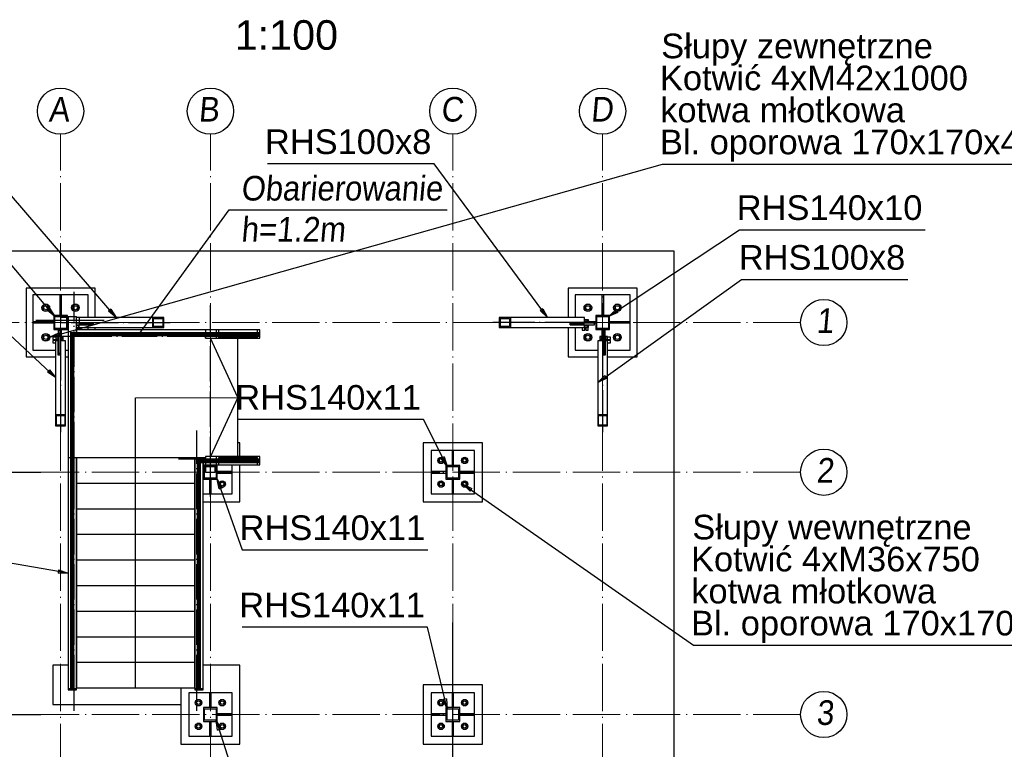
# Paper-space layout 'A0 Advance Steel' of a CAD drawing. Header units: millimetres. Extents: x 228 to 822, y 214 to 634.
# Tile 3 of 76: x 294 to 394, y 284 to 358. Entities that reach past the tile are written whole.
import ezdxf

# ---------------------------------------------------------------- set-up
doc = ezdxf.new("R2010")
doc.units = ezdxf.units.MM
doc.linetypes.add('1 1', pattern=[2, 1, -1])
doc.linetypes.add('ACAD_ISO04W100', pattern=[30, 24, -3, 0, -3])
doc.layers.get('0').update_dxf_attribs({"linetype": 'CONTINUOUS'})
for name, color, linetype in [('AS_Belki', 145, 'CONTINUOUS'), ('AS_Blachy', 30, 'CONTINUOUS'), ('AS_DIM_ON', 7, 'CONTINUOUS'), ('AS_Kotwy', 9, 'CONTINUOUS'), ('AS_Kraty', 9, 'CONTINUOUS'), ('AS_Schody', 253, 'CONTINUOUS'), ('AS_Sruby', 9, 'CONTINUOUS'), ('AS_Stopy fundamentowe', 252, 'CONTINUOUS')]:
    doc.layers.add(name, color=color, linetype=linetype)
doc.styles.add('Arial', font='arial.ttf')
doc.styles.add('ARIAL_1', font='arial.ttf', dxfattribs={"width": 0.9, "oblique": 5})

# ---------------------------------------------------------------- blocks, each defined once
blk = doc.blocks.new('324ewdsczxzxcz')
at = {"linetype": 'ACAD_ISO04W100', "lineweight": 5, "ltscale": 0.2}
for p, q in [((303.229, 244.968, -5394.472), (303.229, 340.131, -5394.472)), ((318.429, 244.968), (318.429, 340.131)), ((343.029, 244.968), (343.029, 340.131)), ((358.229, 244.968, 54.54), (358.229, 340.131, 54.54)), ((378.311, 321.018, -2695.986), (283.147, 321.018, -2695.986)), ((378.311, 305.818, -2695.986), (283.147, 305.818, -2695.986)), ((378.311, 281.218, -8093.957), (283.147, 281.218, -8093.957))]:
    blk.add_line(p, q, dxfattribs=at)
for centre in [(303.229, 342.478, -5394.472), (318.429, 342.478), (343.029, 342.478), (358.229, 342.478, 54.54), (380.658, 321.018, -2695.986), (380.658, 305.818, -2695.986), (380.658, 281.218, -8093.957)]:
    blk.add_circle(centre, 2.347)
at = {"char_height": 2.5, "attachment_point": 1, "style": 'ARIAL_1'}
for s, insert in [('A', (302.007, 343.922, -5394.472)), ('B', (317.207, 343.922)), ('C', (341.807, 343.922)), ('D', (357.007, 343.922, 54.54)), ('1', (379.903, 322.461, -2695.986)), ('2', (379.903, 307.261, -2695.986)), ('3', (379.903, 282.661, -8093.957))]:
    blk.add_mtext_dynamic_manual_height_columns(s, width=4.31573, gutter_width=12.5, heights=[0], dxfattribs=dict(at, insert=insert))

psp = doc.layouts.new('A0 Advance Steel')

# ---------------------------------------------------------------- linework, layer by layer
at = {"color": 0, "linetype": 'ByBlock', "lineweight": -2}
for p, q in [((296.819, 328.727), (296.564, 328.512)), ((296.819, 328.727), (297.336, 327.855)), ((297.336, 327.855), (296.564, 328.512)), ((303.037, 328.622), (302.784, 328.405)), ((303.563, 327.755), (302.784, 328.405)), ((303.037, 328.622), (303.563, 327.755)), ((346.881, 328.659), (346.613, 328.461)), ((347.341, 327.755), (346.613, 328.461)), ((346.881, 328.659), (347.341, 327.755)), ((353.536, 327.855), (354.277, 328.547)), ((354.462, 328.269), (353.536, 327.855)), ((354.462, 328.269), (354.277, 328.547)), ((296.826, 325.776), (297.743, 326.209)), ((297.833, 325.888), (296.826, 325.776)), ((297.833, 325.888), (297.743, 326.209)), ((296.818, 322.463), (296.591, 322.22)), ((297.436, 321.66), (296.591, 322.22)), ((296.818, 322.463), (297.436, 321.66)), ((352.436, 321.155), (353.152, 321.873)), ((353.346, 321.602), (353.152, 321.873)), ((353.346, 321.602), (352.436, 321.155)), ((336.848, 313.614), (336.55, 313.465)), ((337.146, 312.645), (336.55, 313.465)), ((336.848, 313.614), (337.146, 312.645)), ((314.012, 310.357), (313.836, 311.355)), ((313.836, 311.355), (314.327, 310.468)), ((339.48, 310.145), (338.756, 310.855)), ((338.756, 310.855), (339.671, 310.419)), ((314.012, 310.357), (314.327, 310.468)), ((339.48, 310.145), (339.671, 310.419)), ((297.737, 302.149), (297.68, 301.82)), ((298.694, 301.814), (297.68, 301.82)), ((297.737, 302.149), (298.694, 301.814)), ((337.076, 289.057), (336.752, 288.979)), ((337.146, 288.045), (336.752, 288.979)), ((337.076, 289.057), (337.146, 288.045)), ((313.871, 285.862), (313.726, 286.865)), ((313.726, 286.865), (314.189, 285.963)), ((313.871, 285.862), (314.189, 285.963))]:
    psp.add_line(p, q, dxfattribs=at)
for p, q in [((315.936, 319.655, -725.395), (313.136, 325.655)), ((305.544, 319.613, -741.185), (315.936, 319.655, -725.395)), ((305.544, 290.155, -741.185), (305.544, 319.613, -741.185)), ((315.936, 319.655, -725.395), (313.136, 313.655))]:
    psp.add_line(p, q)
at = {"color": 7}
for points in [[(303.563, 327.755), (285.006, 349.333), (268.116, 349.333)], [(296.826, 325.776), (359.005, 343.338), (403.269, 343.338)], [(347.341, 327.755), (335.835, 343.363), (318.945, 343.363)], [(297.336, 327.855), (285.432, 341.969), (266.6, 341.969)], [(353.536, 327.855), (366.823, 336.67), (385.655, 336.67)], [(297.436, 321.66), (285.456, 332.827), (268.567, 332.827)], [(352.436, 321.155), (367.027, 331.618), (383.916, 331.618)], [(337.146, 312.645), (334.768, 317.405), (315.936, 317.405)], [(313.836, 311.355), (316.376, 304.174), (335.208, 304.174)], [(338.756, 310.855), (362.16, 294.484), (406.424, 294.484)], [(298.694, 301.814), (282.056, 304.694), (272.736, 304.694)], [(337.146, 288.045), (335.175, 296.314), (316.343, 296.314)], [(313.726, 286.865), (316.477, 278.237), (335.308, 278.237)]]:
    psp.add_lwpolyline(points, dxfattribs=at)
at = {"color": 7, "elevation": 33719.902}
psp.add_lwpolyline([(305.882, 326.055), (315.043, 338.709), (337.156, 338.709)], dxfattribs=at)
at = {"linetype": '1 1', "transparency": 33554559, "const_width": 0.45, "elevation": 11418.069}
for points in [[(299.119, 289.973), (299.119, 326.08), (318.139, 326.08)], [(311.969, 289.973), (311.969, 313.18), (318.139, 313.18)]]:
    psp.add_lwpolyline(points, dxfattribs=at)
at = {"layer": 'AS_Belki', "linetype": 'Continuous', "ltscale": 0.15}
for p, q in [((298.636, 327.955), (297.236, 327.955)), ((297.236, 327.955), (297.236, 326.555)), ((297.336, 327.855), (298.536, 327.855)), ((297.336, 326.655), (297.336, 327.855)), ((298.536, 327.755), (297.936, 327.755)), ((297.936, 327.755), (297.936, 327.255)), ((298.536, 327.855), (298.536, 326.655)), ((298.636, 326.555), (298.636, 327.955)), ((298.694, 327.755), (298.636, 327.755)), ((299.844, 327.755), (299.544, 327.755)), ((299.844, 327.255), (299.844, 327.755)), ((307.282, 327.755), (299.844, 327.755)), ((307.373, 327.755), (307.282, 327.755)), ((307.282, 326.755), (307.282, 327.755)), ((308.426, 327.755), (307.373, 327.755)), ((308.426, 326.755), (308.426, 327.755)), ((343.499, 327.755), (342.447, 327.755)), ((342.447, 327.755), (342.447, 326.755)), ((343.591, 327.755), (343.499, 327.755)), ((351.091, 327.755), (343.591, 327.755)), ((343.591, 327.755), (343.591, 326.755)), ((351.091, 327.185), (351.091, 327.755)), ((353.636, 327.955), (352.236, 327.955)), ((352.236, 327.955), (352.236, 326.555)), ((352.336, 327.855), (353.536, 327.855)), ((352.336, 326.655), (352.336, 327.855)), ((353.536, 327.855), (353.536, 326.655)), ((353.636, 326.555), (353.636, 327.955)), ((297.936, 327.255), (298.536, 327.255)), ((298.636, 327.255), (298.694, 327.255)), ((299.544, 327.255), (299.844, 327.255)), ((299.781, 327.255), (299.781, 327.185)), ((299.781, 327.185), (301.238, 327.185)), ((301.238, 327.005), (299.781, 327.005)), ((299.781, 327.005), (299.781, 326.755)), ((299.781, 326.755), (307.282, 326.755)), ((301.238, 327.185), (301.238, 327.005)), ((307.282, 326.755), (308.426, 326.755)), ((307.373, 327.675), (308.334, 327.675)), ((307.373, 326.835), (307.373, 327.675)), ((308.334, 326.835), (307.373, 326.835)), ((308.334, 326.835), (308.334, 327.675)), ((342.447, 326.755), (343.591, 326.755)), ((342.538, 327.675), (343.499, 327.675)), ((342.538, 327.675), (342.538, 326.835)), ((343.499, 326.835), (342.538, 326.835)), ((343.499, 327.675), (343.499, 326.835)), ((343.591, 326.755), (351.091, 326.755)), ((349.634, 327.185), (351.091, 327.185)), ((349.634, 327.005), (349.634, 327.185)), ((351.091, 327.005), (349.634, 327.005)), ((351.091, 326.755), (351.091, 327.005)), ((297.236, 326.555), (298.636, 326.555)), ((298.536, 326.655), (297.336, 326.655)), ((352.236, 326.555), (353.636, 326.555)), ((353.536, 326.655), (352.336, 326.655)), ((297.686, 325.41), (297.436, 325.41)), ((297.436, 325.41), (297.436, 317.91)), ((297.686, 323.953), (297.686, 325.41)), ((298.436, 325.41), (297.866, 325.41)), ((297.866, 325.41), (297.866, 323.953)), ((298.436, 317.91), (298.436, 325.41)), ((353.006, 325.41), (352.436, 325.41)), ((352.436, 325.41), (352.436, 317.91)), ((353.006, 323.953), (353.006, 325.41)), ((353.436, 325.41), (353.186, 325.41)), ((353.186, 325.41), (353.186, 323.953)), ((353.436, 317.91), (353.436, 325.41)), ((297.866, 323.953), (297.686, 323.953)), ((353.186, 323.953), (353.006, 323.953)), ((297.436, 317.91), (298.436, 317.91)), ((297.436, 317.91), (297.436, 316.766)), ((297.516, 317.818), (298.356, 317.818)), ((297.516, 316.857), (297.516, 317.818)), ((298.356, 317.818), (298.356, 316.857)), ((298.436, 316.766), (298.436, 317.91)), ((352.436, 317.91), (353.436, 317.91)), ((352.436, 317.91), (352.436, 316.766)), ((352.516, 317.818), (353.356, 317.818)), ((352.516, 316.857), (352.516, 317.818)), ((353.356, 317.818), (353.356, 316.857)), ((353.436, 316.766), (353.436, 317.91)), ((297.436, 316.766), (298.436, 316.766)), ((297.516, 316.857), (298.356, 316.857)), ((352.436, 316.766), (353.436, 316.766)), ((352.516, 316.857), (353.356, 316.857)), ((313.836, 312.755), (312.436, 312.755)), ((312.436, 312.755), (312.436, 311.355)), ((312.636, 312.805), (312.636, 312.755)), ((313.636, 312.755), (313.636, 312.805)), ((313.836, 311.355), (313.836, 312.755)), ((338.436, 312.755), (337.036, 312.755)), ((337.036, 312.755), (337.036, 311.355)), ((338.436, 311.355), (338.436, 312.755)), ((312.546, 312.645), (313.726, 312.645)), ((312.546, 311.465), (312.546, 312.645)), ((312.636, 312.645), (312.636, 312.055)), ((312.636, 312.055), (313.636, 312.055)), ((313.636, 312.055), (313.636, 312.645)), ((313.726, 312.645), (313.726, 311.465)), ((337.146, 312.645), (338.326, 312.645)), ((337.146, 311.465), (337.146, 312.645)), ((338.326, 312.645), (338.326, 311.465)), ((312.436, 311.355), (313.836, 311.355)), ((313.726, 311.465), (312.546, 311.465)), ((337.036, 311.355), (338.436, 311.355)), ((338.326, 311.465), (337.146, 311.465)), ((313.836, 288.155), (312.436, 288.155)), ((312.436, 288.155), (312.436, 286.755)), ((312.546, 288.045), (313.726, 288.045)), ((312.546, 286.865), (312.546, 288.045)), ((313.726, 288.045), (313.726, 286.865)), ((313.836, 286.755), (313.836, 288.155)), ((338.436, 288.155), (337.036, 288.155)), ((337.036, 288.155), (337.036, 286.755)), ((337.146, 288.045), (338.326, 288.045)), ((337.146, 286.865), (337.146, 288.045)), ((338.326, 288.045), (338.326, 286.865)), ((338.436, 286.755), (338.436, 288.155)), ((312.436, 286.755), (313.836, 286.755)), ((313.726, 286.865), (312.546, 286.865)), ((337.036, 286.755), (338.436, 286.755)), ((338.326, 286.865), (337.146, 286.865))]:
    psp.add_line(p, q, dxfattribs=at)
at = {"layer": 'AS_Belki', "color": 10, "linetype": 'ACAD_ISO04W100', "ltscale": 0.15}
for points in [[(313.136, 309.555), (313.136, 312.055), (313.136, 326.505), (313.136, 329.005)], [(295.436, 327.505), (297.936, 327.505), (299.844, 327.505), (302.344, 327.505)], [(297.936, 327.255), (297.936, 327.255), (297.936, 327.255), (297.936, 327.255)], [(299.004, 327.255), (300.219, 327.255), (307.854, 327.255), (309.068, 327.255)], [(351.868, 327.255), (350.654, 327.255), (343.019, 327.255), (341.805, 327.255)], [(352.936, 327.255), (352.936, 327.255), (352.936, 327.255), (352.936, 327.255)], [(297.936, 326.187), (297.936, 324.973), (297.936, 317.338), (297.936, 316.124)], [(352.936, 326.187), (352.936, 324.973), (352.936, 317.338), (352.936, 316.124)], [(313.136, 312.055), (313.136, 312.055), (313.136, 312.055), (313.136, 312.055)], [(337.736, 312.055), (337.736, 312.055), (337.736, 312.055), (337.736, 312.055)], [(313.136, 287.455), (313.136, 287.455), (313.136, 287.455), (313.136, 287.455)], [(337.736, 287.455), (337.736, 287.455), (337.736, 287.455), (337.736, 287.455)]]:
    psp.add_lwpolyline(points, dxfattribs=at)
at = {"layer": 'AS_Blachy', "linetype": 'Continuous', "ltscale": 0.15}
for p, q in [((297.856, 330.055), (295.136, 330.055)), ((295.136, 330.055), (295.136, 327.335)), ((298.016, 330.055), (297.856, 330.055)), ((297.856, 330.055), (297.856, 328.555)), ((298.016, 328.555), (298.016, 330.055)), ((300.736, 330.055), (298.016, 330.055)), ((300.736, 327.755), (300.736, 330.055)), ((352.856, 330.055), (350.136, 330.055)), ((350.136, 330.055), (350.136, 327.755)), ((353.016, 330.055), (352.856, 330.055)), ((352.856, 330.055), (352.856, 328.555)), ((353.016, 330.055), (353.016, 328.555)), ((355.736, 330.055), (353.016, 330.055)), ((355.736, 327.335), (355.736, 330.055)), ((297.856, 328.555), (298.016, 328.555)), ((297.856, 328.555), (297.856, 327.955)), ((298.016, 327.955), (298.016, 328.555)), ((352.856, 328.555), (353.016, 328.555)), ((352.856, 328.555), (352.856, 327.955)), ((353.016, 328.555), (353.016, 327.955)), ((296.636, 327.335), (295.136, 327.335)), ((295.136, 327.335), (295.136, 327.175)), ((295.136, 327.175), (295.136, 324.455)), ((296.636, 327.175), (295.136, 327.175)), ((297.236, 327.335), (296.636, 327.335)), ((296.636, 327.175), (296.636, 327.335)), ((297.236, 327.175), (296.636, 327.175)), ((298.694, 327.175), (298.636, 327.175)), ((299.558, 327.175), (299.544, 327.175)), ((299.544, 327.015), (301.064, 327.015)), ((301.064, 327.175), (299.558, 327.175)), ((300.736, 327.175), (300.736, 327.185)), ((300.736, 327.005), (300.736, 327.015)), ((300.736, 326.505), (300.736, 326.755)), ((301.238, 327.175), (301.064, 327.175)), ((301.064, 327.015), (301.064, 327.175)), ((301.064, 327.015), (301.238, 327.015)), ((349.809, 327.175), (349.634, 327.175)), ((349.634, 327.015), (349.809, 327.015)), ((351.314, 327.175), (349.809, 327.175)), ((349.809, 327.175), (349.809, 327.015)), ((349.809, 327.015), (352.115, 327.015)), ((350.136, 327.185), (350.136, 327.175)), ((350.136, 327.015), (350.136, 327.005)), ((350.136, 326.755), (350.136, 324.455)), ((352.104, 327.335), (351.091, 327.335)), ((352.104, 327.175), (351.314, 327.175)), ((352.236, 327.335), (352.104, 327.335)), ((352.104, 327.335), (352.104, 327.175)), ((352.236, 327.175), (352.104, 327.175)), ((352.115, 327.015), (352.115, 327.175)), ((354.236, 327.335), (353.636, 327.335)), ((354.236, 327.175), (353.636, 327.175)), ((355.736, 327.335), (354.236, 327.335)), ((354.236, 327.335), (354.236, 327.175)), ((355.736, 327.175), (354.236, 327.175)), ((355.736, 327.175), (355.736, 327.335)), ((355.736, 324.455), (355.736, 327.175)), ((297.856, 326.434), (297.696, 326.434)), ((297.696, 326.434), (297.696, 324.128)), ((297.856, 326.555), (297.856, 326.423)), ((297.856, 326.423), (298.016, 326.423)), ((297.856, 326.423), (297.856, 325.633)), ((298.016, 326.423), (298.016, 326.555)), ((298.016, 325.41), (298.016, 326.423)), ((352.856, 326.555), (352.856, 326.423)), ((352.856, 326.423), (353.016, 326.423)), ((352.856, 326.423), (352.856, 325.41)), ((353.016, 326.555), (353.016, 326.423)), ((353.176, 326.434), (353.016, 326.434)), ((353.016, 326.423), (353.016, 325.633)), ((353.176, 324.128), (353.176, 326.434)), ((297.856, 325.633), (297.856, 324.128)), ((353.016, 325.633), (353.016, 324.128)), ((295.136, 324.455), (297.436, 324.455)), ((297.686, 324.455), (297.696, 324.455)), ((297.696, 324.128), (297.856, 324.128)), ((297.696, 324.128), (297.696, 323.953)), ((297.856, 324.455), (297.866, 324.455)), ((297.856, 324.128), (297.856, 323.953)), ((298.436, 324.455), (298.694, 324.455)), ((350.136, 324.455), (352.436, 324.455)), ((353.006, 324.455), (353.016, 324.455)), ((353.016, 324.128), (353.176, 324.128)), ((353.016, 324.128), (353.016, 323.953)), ((353.176, 324.455), (353.186, 324.455)), ((353.176, 323.953), (353.176, 324.128)), ((353.436, 324.455), (355.736, 324.455)), ((337.656, 314.255), (335.536, 314.255)), ((335.536, 314.255), (335.536, 312.135)), ((337.816, 314.255), (337.656, 314.255)), ((337.656, 314.255), (337.656, 313.005)), ((337.816, 313.005), (337.816, 314.255)), ((339.936, 314.255), (337.816, 314.255)), ((339.936, 312.135), (339.936, 314.255)), ((299.574, 312.705), (299.574, 313.555)), ((311.514, 313.555), (311.514, 313.505)), ((311.514, 313.455), (311.514, 310.955)), ((315.336, 312.135), (315.336, 312.805)), ((337.656, 313.005), (337.816, 313.005)), ((337.656, 313.005), (337.656, 312.755)), ((337.816, 312.755), (337.816, 313.005)), ((299.574, 310.955), (299.574, 312.655)), ((312.436, 312.135), (312.394, 312.135)), ((312.394, 311.975), (312.436, 311.975)), ((314.086, 312.135), (313.836, 312.135)), ((313.836, 311.975), (314.086, 311.975)), ((315.336, 312.135), (314.086, 312.135)), ((314.086, 312.135), (314.086, 311.975)), ((314.086, 311.975), (315.336, 311.975)), ((315.336, 311.975), (315.336, 312.135)), ((315.336, 309.855), (315.336, 311.975)), ((336.786, 312.135), (335.536, 312.135)), ((335.536, 312.135), (335.536, 311.975)), ((335.536, 311.975), (336.786, 311.975)), ((335.536, 311.975), (335.536, 309.855)), ((337.036, 312.135), (336.786, 312.135)), ((336.786, 311.975), (336.786, 312.135)), ((336.786, 311.975), (337.036, 311.975)), ((338.686, 312.135), (338.436, 312.135)), ((338.436, 311.975), (338.686, 311.975)), ((339.936, 312.135), (338.686, 312.135)), ((338.686, 312.135), (338.686, 311.975)), ((338.686, 311.975), (339.936, 311.975)), ((339.936, 311.975), (339.936, 312.135)), ((339.936, 309.855), (339.936, 311.975)), ((299.544, 310.955), (299.574, 310.955)), ((299.574, 309.905), (299.574, 310.955)), ((311.514, 310.955), (311.514, 310.005)), ((311.514, 310.955), (311.544, 310.955)), ((313.056, 311.355), (313.056, 311.105)), ((313.216, 311.105), (313.056, 311.105)), ((313.056, 311.105), (313.056, 309.855)), ((313.216, 311.105), (313.216, 311.355)), ((313.216, 309.855), (313.216, 311.105)), ((337.656, 311.355), (337.656, 311.105)), ((337.816, 311.105), (337.656, 311.105)), ((337.656, 311.105), (337.656, 309.855)), ((337.816, 311.105), (337.816, 311.355)), ((337.816, 309.855), (337.816, 311.105)), ((299.574, 308.355), (299.574, 309.855)), ((311.514, 309.955), (311.514, 308.355)), ((312.394, 309.855), (313.056, 309.855)), ((313.056, 309.855), (313.216, 309.855)), ((313.216, 309.855), (315.336, 309.855)), ((335.536, 309.855), (337.656, 309.855)), ((337.656, 309.855), (337.816, 309.855)), ((337.816, 309.855), (339.936, 309.855)), ((299.544, 308.355), (299.574, 308.355)), ((299.574, 308.305), (299.574, 308.355)), ((299.574, 305.755), (299.574, 308.255)), ((311.514, 308.355), (311.514, 308.305)), ((311.514, 308.355), (311.544, 308.355)), ((311.514, 308.255), (311.514, 305.755)), ((299.544, 305.755), (299.574, 305.755)), ((299.574, 304.705), (299.574, 305.755)), ((311.514, 305.755), (311.514, 304.805)), ((311.514, 305.755), (311.544, 305.755)), ((311.514, 304.755), (311.514, 303.155)), ((299.574, 303.155), (299.574, 304.655)), ((299.544, 303.155), (299.574, 303.155)), ((299.574, 303.105), (299.574, 303.155)), ((299.574, 300.555), (299.574, 303.055)), ((311.514, 303.155), (311.514, 303.105)), ((311.514, 303.155), (311.544, 303.155)), ((311.514, 303.055), (311.514, 300.555)), ((299.544, 300.555), (299.574, 300.555)), ((299.574, 298.805), (299.574, 300.555)), ((311.514, 300.555), (311.514, 300.505)), ((311.514, 300.555), (311.544, 300.555)), ((311.514, 300.455), (311.514, 297.955)), ((299.574, 297.955), (299.574, 298.755)), ((299.544, 297.955), (299.574, 297.955)), ((299.574, 295.355), (299.574, 297.955)), ((311.514, 297.955), (311.514, 296.605)), ((311.514, 297.955), (311.544, 297.955)), ((311.514, 296.555), (311.514, 295.355)), ((299.544, 295.355), (299.574, 295.355)), ((299.574, 294.305), (299.574, 295.355)), ((311.514, 295.355), (311.514, 295.305)), ((311.514, 295.355), (311.544, 295.355)), ((311.514, 295.255), (311.514, 292.755)), ((299.574, 292.755), (299.574, 294.255)), ((299.544, 292.755), (299.574, 292.755)), ((299.574, 292.705), (299.574, 292.755)), ((311.514, 292.755), (311.514, 291.805)), ((311.514, 292.755), (311.544, 292.755)), ((299.574, 290.155), (299.574, 292.655)), ((311.514, 291.755), (311.514, 290.155)), ((298.694, 290.073), (298.694, 289.973)), ((298.694, 289.973), (299.544, 289.973)), ((299.544, 290.155), (299.574, 290.155)), ((299.544, 289.973), (299.544, 290.073)), ((311.514, 290.155), (311.544, 290.155)), ((311.544, 290.073), (311.544, 289.973)), ((311.544, 289.973), (312.394, 289.973)), ((312.394, 289.973), (312.394, 290.073)), ((313.056, 289.655), (310.936, 289.655)), ((310.936, 289.655), (310.936, 285.255)), ((313.216, 289.655), (313.056, 289.655)), ((313.056, 289.655), (313.056, 288.405)), ((313.216, 288.405), (313.216, 289.655)), ((315.336, 289.655), (313.216, 289.655)), ((315.336, 287.535), (315.336, 289.655)), ((337.656, 289.655), (335.536, 289.655)), ((335.536, 289.655), (335.536, 287.535)), ((337.816, 289.655), (337.656, 289.655)), ((337.656, 289.655), (337.656, 288.405)), ((337.816, 288.405), (337.816, 289.655)), ((339.936, 289.655), (337.816, 289.655)), ((339.936, 287.535), (339.936, 289.655)), ((313.056, 288.405), (313.216, 288.405)), ((313.056, 288.405), (313.056, 288.155)), ((313.216, 288.155), (313.216, 288.405)), ((337.656, 288.405), (337.816, 288.405)), ((337.656, 288.405), (337.656, 288.155)), ((337.816, 288.155), (337.816, 288.405)), ((313.056, 286.755), (313.056, 286.505)), ((313.216, 286.505), (313.216, 286.755)), ((314.086, 287.535), (313.836, 287.535)), ((313.836, 287.375), (314.086, 287.375)), ((315.336, 287.535), (314.086, 287.535)), ((314.086, 287.535), (314.086, 287.375)), ((314.086, 287.375), (315.336, 287.375)), ((315.336, 287.375), (315.336, 287.535)), ((315.336, 285.255), (315.336, 287.375)), ((336.786, 287.535), (335.536, 287.535)), ((335.536, 287.535), (335.536, 287.375)), ((335.536, 287.375), (336.786, 287.375)), ((335.536, 287.375), (335.536, 285.255)), ((337.036, 287.535), (336.786, 287.535)), ((336.786, 287.375), (336.786, 287.535)), ((336.786, 287.375), (337.036, 287.375)), ((337.656, 286.755), (337.656, 286.505)), ((337.816, 286.505), (337.816, 286.755)), ((338.686, 287.535), (338.436, 287.535)), ((338.436, 287.375), (338.686, 287.375)), ((339.936, 287.535), (338.686, 287.535)), ((338.686, 287.535), (338.686, 287.375)), ((338.686, 287.375), (339.936, 287.375)), ((339.936, 287.375), (339.936, 287.535)), ((339.936, 285.255), (339.936, 287.375)), ((313.216, 286.505), (313.056, 286.505)), ((313.056, 286.505), (313.056, 285.255)), ((313.216, 285.255), (313.216, 286.505)), ((337.816, 286.505), (337.656, 286.505)), ((337.656, 286.505), (337.656, 285.255)), ((337.816, 285.255), (337.816, 286.505)), ((310.936, 285.255), (313.056, 285.255)), ((313.056, 285.255), (313.216, 285.255)), ((313.216, 285.255), (315.336, 285.255)), ((335.536, 285.255), (337.656, 285.255)), ((337.656, 285.255), (337.816, 285.255)), ((337.816, 285.255), (339.936, 285.255))]:
    psp.add_line(p, q, dxfattribs=at)
at = {"layer": 'AS_DIM_ON', "color": 8}
for p, q in [((283.117, 312.055), (295.936, 312.055)), ((337.736, 255.052), (337.736, 296.786)), ((283.117, 287.455), (295.936, 287.455))]:
    psp.add_line(p, q, dxfattribs=at)
at = {"layer": 'AS_Kotwy', "linetype": 'Continuous', "ltscale": 0.15}
for p, q in [((296.248, 329.08), (296.061, 328.755)), ((296.061, 328.755), (296.248, 328.43)), ((296.624, 329.08), (296.248, 329.08)), ((296.812, 328.755), (296.624, 329.08)), ((296.624, 328.43), (296.812, 328.755)), ((299.248, 329.08), (299.061, 328.755)), ((299.061, 328.755), (299.248, 328.43)), ((299.624, 329.08), (299.248, 329.08)), ((299.812, 328.755), (299.624, 329.08)), ((299.624, 328.43), (299.812, 328.755)), ((351.248, 329.08), (351.061, 328.755)), ((351.061, 328.755), (351.248, 328.43)), ((351.624, 329.08), (351.248, 329.08)), ((351.812, 328.755), (351.624, 329.08)), ((351.624, 328.43), (351.812, 328.755)), ((354.248, 329.08), (354.061, 328.755)), ((354.061, 328.755), (354.248, 328.43)), ((354.624, 329.08), (354.248, 329.08)), ((354.812, 328.755), (354.624, 329.08)), ((354.624, 328.43), (354.812, 328.755)), ((296.248, 328.43), (296.624, 328.43)), ((299.248, 328.43), (299.624, 328.43)), ((351.248, 328.43), (351.624, 328.43)), ((354.248, 328.43), (354.624, 328.43)), ((296.248, 326.08), (296.061, 325.755)), ((296.061, 325.755), (296.248, 325.43)), ((296.624, 326.08), (296.248, 326.08)), ((296.812, 325.755), (296.624, 326.08)), ((296.624, 325.43), (296.812, 325.755)), ((299.546, 326.08), (299.544, 326.08)), ((351.248, 326.08), (351.061, 325.755)), ((351.061, 325.755), (351.248, 325.43)), ((351.624, 326.08), (351.248, 326.08)), ((351.812, 325.755), (351.624, 326.08)), ((351.624, 325.43), (351.812, 325.755)), ((354.248, 326.08), (354.061, 325.755)), ((354.061, 325.755), (354.248, 325.43)), ((354.624, 326.08), (354.248, 326.08)), ((354.812, 325.755), (354.624, 326.08)), ((354.624, 325.43), (354.812, 325.755)), ((296.248, 325.43), (296.624, 325.43)), ((351.248, 325.43), (351.624, 325.43)), ((354.248, 325.43), (354.624, 325.43)), ((336.377, 313.53), (336.219, 313.255)), ((336.219, 313.255), (336.377, 312.98)), ((336.695, 313.53), (336.377, 313.53)), ((336.377, 312.98), (336.695, 312.98)), ((336.854, 313.255), (336.695, 313.53)), ((336.695, 312.98), (336.854, 313.255)), ((338.777, 313.53), (338.619, 313.255)), ((338.619, 313.255), (338.777, 312.98)), ((339.095, 313.53), (338.777, 313.53)), ((338.777, 312.98), (339.095, 312.98)), ((339.254, 313.255), (339.095, 313.53)), ((339.095, 312.98), (339.254, 313.255)), ((314.177, 311.13), (314.019, 310.855)), ((314.019, 310.855), (314.177, 310.58)), ((314.495, 311.13), (314.177, 311.13)), ((314.654, 310.855), (314.495, 311.13)), ((314.495, 310.58), (314.654, 310.855)), ((336.377, 311.13), (336.219, 310.855)), ((336.219, 310.855), (336.377, 310.58)), ((336.695, 311.13), (336.377, 311.13)), ((336.854, 310.855), (336.695, 311.13)), ((336.695, 310.58), (336.854, 310.855)), ((338.777, 311.13), (338.619, 310.855)), ((338.619, 310.855), (338.777, 310.58)), ((339.095, 311.13), (338.777, 311.13)), ((339.254, 310.855), (339.095, 311.13)), ((339.095, 310.58), (339.254, 310.855)), ((314.177, 310.58), (314.495, 310.58)), ((336.377, 310.58), (336.695, 310.58)), ((338.777, 310.58), (339.095, 310.58)), ((311.777, 288.93), (311.619, 288.655)), ((312.095, 288.93), (311.777, 288.93)), ((312.254, 288.655), (312.095, 288.93)), ((314.177, 288.93), (314.019, 288.655)), ((314.495, 288.93), (314.177, 288.93)), ((314.654, 288.655), (314.495, 288.93)), ((336.377, 288.93), (336.219, 288.655)), ((336.695, 288.93), (336.377, 288.93)), ((336.854, 288.655), (336.695, 288.93)), ((338.777, 288.93), (338.619, 288.655)), ((339.095, 288.93), (338.777, 288.93)), ((339.254, 288.655), (339.095, 288.93)), ((311.619, 288.655), (311.777, 288.38)), ((311.777, 288.38), (312.095, 288.38)), ((312.095, 288.38), (312.254, 288.655)), ((314.019, 288.655), (314.177, 288.38)), ((314.177, 288.38), (314.495, 288.38)), ((314.495, 288.38), (314.654, 288.655)), ((336.219, 288.655), (336.377, 288.38)), ((336.377, 288.38), (336.695, 288.38)), ((336.695, 288.38), (336.854, 288.655)), ((338.619, 288.655), (338.777, 288.38)), ((338.777, 288.38), (339.095, 288.38)), ((339.095, 288.38), (339.254, 288.655)), ((311.777, 286.53), (311.619, 286.255)), ((311.619, 286.255), (311.777, 285.98)), ((312.095, 286.53), (311.777, 286.53)), ((311.777, 285.98), (312.095, 285.98)), ((312.254, 286.255), (312.095, 286.53)), ((312.095, 285.98), (312.254, 286.255)), ((314.177, 286.53), (314.019, 286.255)), ((314.019, 286.255), (314.177, 285.98)), ((314.495, 286.53), (314.177, 286.53)), ((314.177, 285.98), (314.495, 285.98)), ((314.654, 286.255), (314.495, 286.53)), ((314.495, 285.98), (314.654, 286.255)), ((336.377, 286.53), (336.219, 286.255)), ((336.219, 286.255), (336.377, 285.98)), ((336.695, 286.53), (336.377, 286.53)), ((336.377, 285.98), (336.695, 285.98)), ((336.854, 286.255), (336.695, 286.53)), ((336.695, 285.98), (336.854, 286.255)), ((338.777, 286.53), (338.619, 286.255)), ((338.619, 286.255), (338.777, 285.98)), ((339.095, 286.53), (338.777, 286.53)), ((338.777, 285.98), (339.095, 285.98)), ((339.254, 286.255), (339.095, 286.53)), ((339.095, 285.98), (339.254, 286.255))]:
    psp.add_line(p, q, dxfattribs=at)
for centre, radius in [((296.436, 328.755), 0.39), ((296.436, 328.755), 0.21), ((299.436, 328.755), 0.39), ((299.436, 328.755), 0.21), ((351.436, 328.755), 0.39), ((351.436, 328.755), 0.21), ((354.436, 328.755), 0.39), ((354.436, 328.755), 0.21), ((296.436, 325.755), 0.39), ((296.436, 325.755), 0.21), ((351.436, 325.755), 0.39), ((351.436, 325.755), 0.21), ((354.436, 325.755), 0.39), ((354.436, 325.755), 0.21), ((336.536, 313.255), 0.33), ((336.536, 313.255), 0.18), ((338.936, 313.255), 0.33), ((338.936, 313.255), 0.18), ((314.336, 310.855), 0.33), ((314.336, 310.855), 0.18), ((336.536, 310.855), 0.33), ((336.536, 310.855), 0.18), ((338.936, 310.855), 0.33), ((338.936, 310.855), 0.18), ((311.936, 288.655), 0.33), ((311.936, 288.655), 0.18), ((314.336, 288.655), 0.33), ((314.336, 288.655), 0.18), ((336.536, 288.655), 0.33), ((336.536, 288.655), 0.18), ((338.936, 288.655), 0.33), ((338.936, 288.655), 0.18), ((311.936, 286.255), 0.33), ((311.936, 286.255), 0.18), ((314.336, 286.255), 0.33), ((314.336, 286.255), 0.18), ((336.536, 286.255), 0.33), ((336.536, 286.255), 0.18), ((338.936, 286.255), 0.33), ((338.936, 286.255), 0.18)]:
    psp.add_circle(centre, radius, dxfattribs=at)
psp.add_arc((299.436, 325.755), 0.39, 73.53625, 73.88252, dxfattribs=at)
at = {"layer": 'AS_Kraty', "linetype": 'Continuous', "ltscale": 0.15}
for p, q in [((312.628, 326.055), (299.136, 326.055)), ((299.136, 326.055), (299.136, 313.555)), ((312.628, 326.036), (312.628, 326.055)), ((312.628, 325.686), (312.628, 326.036)), ((312.628, 325.655), (312.628, 325.686)), ((312.628, 325.655), (313.236, 325.655)), ((315.936, 313.655), (315.936, 325.655)), ((299.136, 313.555), (312.628, 313.555)), ((299.574, 312.655), (299.574, 312.705)), ((311.514, 313.505), (311.514, 313.455)), ((313.236, 313.655), (312.628, 313.655)), ((312.628, 313.655), (312.628, 313.555)), ((299.574, 310.955), (311.514, 310.955)), ((299.574, 309.855), (299.574, 309.905)), ((311.514, 310.005), (311.514, 309.955)), ((299.574, 308.355), (311.514, 308.355)), ((299.574, 308.255), (299.574, 308.305)), ((311.514, 308.305), (311.514, 308.255)), ((299.574, 305.755), (311.514, 305.755)), ((311.514, 304.805), (311.514, 304.755)), ((299.574, 304.655), (299.574, 304.705)), ((299.574, 303.155), (311.514, 303.155)), ((299.574, 303.055), (299.574, 303.105)), ((311.514, 303.105), (311.514, 303.055)), ((299.574, 300.555), (311.514, 300.555)), ((311.514, 300.505), (311.514, 300.455)), ((299.574, 298.755), (299.574, 298.805)), ((299.574, 297.955), (311.514, 297.955)), ((311.514, 296.605), (311.514, 296.555)), ((299.574, 295.355), (311.514, 295.355)), ((311.514, 295.305), (311.514, 295.255)), ((299.574, 294.255), (299.574, 294.305)), ((299.574, 292.755), (311.514, 292.755)), ((299.574, 292.655), (299.574, 292.705)), ((311.514, 291.805), (311.514, 291.755)), ((299.574, 290.155), (311.514, 290.155))]:
    psp.add_line(p, q, dxfattribs=at)
at = {"layer": 'AS_Schody', "linetype": 'Continuous', "ltscale": 0.15}
for p, q in [((298.694, 327.855), (299.544, 327.855)), ((298.694, 327.855), (298.694, 313.555)), ((299.544, 326.055), (299.544, 327.855)), ((312.628, 326.505), (299.546, 326.505)), ((299.546, 326.505), (299.546, 326.055)), ((313.772, 326.505), (312.628, 326.505)), ((312.628, 326.505), (312.628, 325.655)), ((314.008, 326.505), (313.772, 326.505)), ((313.772, 325.655), (313.772, 326.505)), ((317.903, 326.505), (314.008, 326.505)), ((314.008, 325.75), (314.008, 326.505)), ((317.903, 325.75), (314.008, 325.75)), ((318.139, 326.505), (317.903, 326.505)), ((317.903, 325.75), (317.903, 326.505)), ((318.139, 325.655), (318.139, 326.505)), ((313.236, 325.655), (313.772, 325.655)), ((313.772, 325.655), (318.139, 325.655)), ((298.694, 313.555), (298.694, 290.073)), ((298.694, 313.555), (299.136, 313.555)), ((299.544, 290.073), (299.544, 313.555)), ((311.544, 313.555), (311.544, 290.073)), ((312.394, 290.073), (312.394, 313.555)), ((312.396, 313.555), (312.396, 312.805)), ((312.396, 312.805), (312.628, 312.805)), ((312.628, 313.555), (312.628, 312.805)), ((312.628, 312.805), (313.772, 312.805)), ((313.772, 313.655), (313.236, 313.655)), ((318.139, 313.655), (313.772, 313.655)), ((313.772, 312.805), (313.772, 313.655)), ((313.772, 312.805), (314.008, 312.805)), ((314.008, 313.56), (317.903, 313.56)), ((314.008, 312.805), (314.008, 313.56)), ((314.008, 312.805), (317.903, 312.805)), ((317.903, 312.805), (317.903, 313.56)), ((317.903, 312.805), (318.139, 312.805)), ((318.139, 312.805), (318.139, 313.655)), ((299.544, 290.073), (298.694, 290.073)), ((312.394, 290.073), (311.544, 290.073))]:
    psp.add_line(p, q, dxfattribs=at)
at = {"layer": 'AS_Schody', "color": 10, "linetype": 'ACAD_ISO04W100', "ltscale": 0.15}
for points in [[(299.321, 311.055), (299.321, 313.555), (299.321, 327.855), (299.321, 330.355)], [(297.046, 325.878), (299.546, 325.878), (313.346, 325.878), (315.846, 325.878)], [(310.598, 325.878), (312.687, 325.878), (315.955, 325.878), (318.044, 325.878)], [(299.321, 287.828), (299.321, 289.917), (299.321, 314.215), (299.321, 316.303)], [(311.767, 287.828), (311.767, 289.917), (311.767, 314.215), (311.767, 316.303)], [(309.896, 313.432), (312.396, 313.432), (313.346, 313.432), (315.846, 313.432)], [(310.598, 313.432), (312.687, 313.432), (315.955, 313.432), (318.044, 313.432)]]:
    psp.add_lwpolyline(points, dxfattribs=at)
at = {"layer": 'AS_Sruby', "linetype": 'Continuous', "ltscale": 0.15}
for p, q in [((299.544, 326.975), (299.564, 326.975)), ((299.544, 326.76), (299.706, 326.76)), ((299.564, 326.975), (299.606, 326.975)), ((299.606, 326.975), (299.646, 326.975)), ((299.646, 326.975), (299.659, 326.975)), ((299.658, 326.505), (299.658, 326.76)), ((299.659, 327.015), (299.659, 326.975)), ((299.659, 326.975), (299.66, 326.975)), ((299.66, 326.975), (299.669, 326.975)), ((299.669, 326.975), (299.686, 326.975)), ((299.686, 326.975), (299.711, 326.975)), ((299.706, 326.975), (299.706, 326.76)), ((299.706, 326.76), (299.781, 326.76)), ((299.711, 326.975), (299.742, 326.975)), ((299.742, 326.975), (299.778, 326.975)), ((299.759, 326.76), (299.759, 326.505)), ((299.778, 326.975), (299.781, 326.975)), ((299.998, 326.505), (299.998, 326.755)), ((300.098, 327.005), (300.098, 327.015)), ((350.774, 327.015), (350.774, 327.005)), ((350.874, 326.755), (350.874, 326.475)), ((351.168, 327.525), (351.091, 327.525)), ((351.094, 327.375), (351.091, 327.375)), ((351.091, 326.975), (351.094, 326.975)), ((351.091, 326.76), (351.166, 326.76)), ((351.13, 327.375), (351.094, 327.375)), ((351.094, 326.975), (351.13, 326.975)), ((351.113, 326.475), (351.113, 326.76)), ((351.161, 327.375), (351.13, 327.375)), ((351.13, 326.975), (351.161, 326.975)), ((351.186, 327.375), (351.161, 327.375)), ((351.161, 326.975), (351.186, 326.975)), ((351.166, 326.76), (351.166, 326.975)), ((351.166, 326.76), (351.337, 326.76)), ((351.337, 327.525), (351.168, 327.525)), ((351.168, 327.375), (351.168, 327.525)), ((351.203, 327.375), (351.186, 327.375)), ((351.186, 326.975), (351.203, 326.975)), ((351.212, 327.375), (351.203, 327.375)), ((351.203, 326.975), (351.212, 326.975)), ((351.213, 327.375), (351.212, 327.375)), ((351.212, 326.975), (351.213, 326.975)), ((351.227, 327.375), (351.213, 327.375)), ((351.213, 327.335), (351.213, 327.375)), ((351.213, 326.975), (351.213, 327.015)), ((351.213, 326.975), (351.227, 326.975)), ((351.214, 326.76), (351.214, 326.475)), ((351.266, 327.375), (351.227, 327.375)), ((351.227, 326.975), (351.266, 326.975)), ((351.308, 327.375), (351.266, 327.375)), ((351.266, 326.975), (351.308, 326.975)), ((351.352, 327.375), (351.308, 327.375)), ((351.308, 326.975), (351.352, 326.975)), ((351.508, 327.525), (351.337, 327.525)), ((351.337, 327.525), (351.337, 327.375)), ((351.337, 326.975), (351.337, 326.76)), ((351.337, 326.76), (351.506, 326.76)), ((351.394, 327.375), (351.352, 327.375)), ((351.352, 326.975), (351.394, 326.975)), ((351.434, 327.375), (351.394, 327.375)), ((351.394, 326.975), (351.434, 326.975)), ((351.47, 327.375), (351.434, 327.375)), ((351.434, 326.975), (351.47, 326.975)), ((351.453, 326.475), (351.453, 326.76)), ((351.501, 327.375), (351.47, 327.375)), ((351.47, 326.975), (351.501, 326.975)), ((351.526, 327.375), (351.501, 327.375)), ((351.501, 326.975), (351.526, 326.975)), ((351.506, 326.76), (351.506, 326.975)), ((351.508, 327.375), (351.508, 327.525)), ((351.543, 327.375), (351.526, 327.375)), ((351.526, 326.975), (351.543, 326.975)), ((351.552, 327.375), (351.543, 327.375)), ((351.543, 326.975), (351.552, 326.975)), ((351.553, 327.375), (351.552, 327.375)), ((351.552, 326.975), (351.553, 326.975)), ((351.553, 327.335), (351.553, 327.375)), ((351.553, 326.975), (351.553, 327.015)), ((297.441, 325.772), (297.156, 325.772)), ((297.156, 325.772), (297.156, 325.757)), ((297.156, 325.757), (297.156, 325.727)), ((297.156, 325.727), (297.156, 325.686)), ((297.656, 325.825), (297.441, 325.825)), ((297.441, 325.825), (297.441, 325.656)), ((297.696, 325.872), (297.656, 325.872)), ((297.656, 325.872), (297.656, 325.871)), ((297.656, 325.871), (297.656, 325.862)), ((297.656, 325.862), (297.656, 325.845)), ((297.656, 325.845), (297.656, 325.82)), ((297.656, 325.82), (297.656, 325.789)), ((297.656, 325.789), (297.656, 325.753)), ((297.656, 325.753), (297.656, 325.713)), ((297.656, 325.713), (297.656, 325.671)), ((298.056, 325.872), (298.016, 325.872)), ((298.056, 325.871), (298.056, 325.872)), ((298.056, 325.862), (298.056, 325.871)), ((298.056, 325.845), (298.056, 325.862)), ((298.056, 325.82), (298.056, 325.845)), ((298.206, 325.827), (298.056, 325.827)), ((298.056, 325.789), (298.056, 325.82)), ((298.056, 325.753), (298.056, 325.789)), ((298.056, 325.713), (298.056, 325.753)), ((298.056, 325.671), (298.056, 325.713)), ((298.206, 325.656), (298.206, 325.827)), ((299.544, 326.475), (299.546, 326.475)), ((350.874, 326.475), (350.878, 326.475)), ((350.878, 326.475), (350.9, 326.475)), ((350.9, 326.475), (350.935, 326.475)), ((350.935, 326.475), (350.98, 326.475)), ((350.98, 326.475), (351.027, 326.475)), ((351.027, 326.475), (351.068, 326.475)), ((351.068, 326.475), (351.098, 326.475)), ((351.098, 326.475), (351.113, 326.475)), ((351.214, 326.475), (351.218, 326.475)), ((351.218, 326.475), (351.24, 326.475)), ((351.24, 326.475), (351.275, 326.475)), ((351.275, 326.475), (351.32, 326.475)), ((351.32, 326.475), (351.366, 326.475)), ((351.366, 326.475), (351.408, 326.475)), ((351.408, 326.475), (351.438, 326.475)), ((351.438, 326.475), (351.453, 326.475)), ((352.816, 325.827), (352.666, 325.827)), ((352.666, 325.827), (352.666, 325.656)), ((352.856, 325.872), (352.816, 325.872)), ((352.816, 325.872), (352.816, 325.871)), ((352.816, 325.871), (352.816, 325.862)), ((352.816, 325.862), (352.816, 325.845)), ((352.816, 325.845), (352.816, 325.82)), ((352.816, 325.82), (352.816, 325.789)), ((352.816, 325.789), (352.816, 325.753)), ((352.816, 325.753), (352.816, 325.713)), ((352.816, 325.713), (352.816, 325.671)), ((353.216, 325.872), (353.176, 325.872)), ((353.216, 325.871), (353.216, 325.872)), ((353.216, 325.862), (353.216, 325.871)), ((353.216, 325.845), (353.216, 325.862)), ((353.216, 325.82), (353.216, 325.845)), ((353.431, 325.825), (353.216, 325.825)), ((353.216, 325.789), (353.216, 325.82)), ((353.216, 325.753), (353.216, 325.789)), ((353.216, 325.713), (353.216, 325.753)), ((353.216, 325.671), (353.216, 325.713)), ((353.431, 325.656), (353.431, 325.825)), ((353.716, 325.772), (353.431, 325.772)), ((353.716, 325.757), (353.716, 325.772)), ((353.716, 325.727), (353.716, 325.757)), ((353.716, 325.686), (353.716, 325.727)), ((297.156, 325.686), (297.156, 325.639)), ((297.156, 325.639), (297.156, 325.594)), ((297.156, 325.594), (297.156, 325.559)), ((297.156, 325.559), (297.156, 325.537)), ((297.156, 325.537), (297.156, 325.533)), ((297.156, 325.533), (297.441, 325.533)), ((297.441, 325.432), (297.156, 325.432)), ((297.156, 325.432), (297.156, 325.418)), ((297.156, 325.418), (297.156, 325.387)), ((297.156, 325.387), (297.156, 325.346)), ((297.156, 325.346), (297.156, 325.299)), ((297.156, 325.299), (297.156, 325.254)), ((297.156, 325.254), (297.156, 325.219)), ((297.156, 325.219), (297.156, 325.197)), ((297.156, 325.197), (297.156, 325.193)), ((297.156, 325.193), (297.436, 325.193)), ((297.656, 325.656), (297.441, 325.656)), ((297.441, 325.656), (297.441, 325.485)), ((297.656, 325.485), (297.441, 325.485)), ((297.441, 325.485), (297.441, 325.41)), ((297.656, 325.671), (297.656, 325.627)), ((297.656, 325.627), (297.656, 325.585)), ((297.656, 325.585), (297.656, 325.546)), ((297.656, 325.546), (297.656, 325.532)), ((297.696, 325.532), (297.656, 325.532)), ((297.656, 325.532), (297.656, 325.531)), ((297.656, 325.531), (297.656, 325.522)), ((297.656, 325.522), (297.656, 325.505)), ((297.656, 325.505), (297.656, 325.48)), ((297.656, 325.48), (297.656, 325.449)), ((297.656, 325.449), (297.656, 325.413)), ((297.656, 325.413), (297.656, 325.41)), ((297.686, 325.093), (297.696, 325.093)), ((298.056, 325.532), (298.016, 325.532)), ((298.056, 325.627), (298.056, 325.671)), ((298.206, 325.656), (298.056, 325.656)), ((298.056, 325.585), (298.056, 325.627)), ((298.056, 325.546), (298.056, 325.585)), ((298.056, 325.532), (298.056, 325.546)), ((298.056, 325.531), (298.056, 325.532)), ((298.056, 325.522), (298.056, 325.531)), ((298.056, 325.505), (298.056, 325.522)), ((298.056, 325.48), (298.056, 325.505)), ((298.206, 325.487), (298.056, 325.487)), ((298.056, 325.449), (298.056, 325.48)), ((298.056, 325.413), (298.056, 325.449)), ((298.056, 325.41), (298.056, 325.413)), ((298.206, 325.487), (298.206, 325.656)), ((298.206, 325.41), (298.206, 325.487)), ((352.816, 325.656), (352.666, 325.656)), ((352.666, 325.656), (352.666, 325.487)), ((352.816, 325.487), (352.666, 325.487)), ((352.666, 325.487), (352.666, 325.41)), ((352.816, 325.671), (352.816, 325.627)), ((352.816, 325.627), (352.816, 325.585)), ((352.816, 325.585), (352.816, 325.546)), ((352.816, 325.546), (352.816, 325.532)), ((352.856, 325.532), (352.816, 325.532)), ((352.816, 325.532), (352.816, 325.531)), ((352.816, 325.531), (352.816, 325.522)), ((352.816, 325.522), (352.816, 325.505)), ((352.816, 325.505), (352.816, 325.48)), ((352.816, 325.48), (352.816, 325.449)), ((352.816, 325.449), (352.816, 325.413)), ((352.816, 325.413), (352.816, 325.41)), ((353.216, 325.532), (353.176, 325.532)), ((353.176, 325.093), (353.186, 325.093)), ((353.216, 325.627), (353.216, 325.671)), ((353.431, 325.656), (353.216, 325.656)), ((353.216, 325.585), (353.216, 325.627)), ((353.216, 325.546), (353.216, 325.585)), ((353.216, 325.532), (353.216, 325.546)), ((353.216, 325.531), (353.216, 325.532)), ((353.216, 325.522), (353.216, 325.531)), ((353.216, 325.505), (353.216, 325.522)), ((353.216, 325.48), (353.216, 325.505)), ((353.431, 325.485), (353.216, 325.485)), ((353.216, 325.449), (353.216, 325.48)), ((353.216, 325.413), (353.216, 325.449)), ((353.216, 325.41), (353.216, 325.413)), ((353.431, 325.485), (353.431, 325.656)), ((353.431, 325.533), (353.716, 325.533)), ((353.431, 325.41), (353.431, 325.485)), ((353.716, 325.432), (353.431, 325.432)), ((353.436, 325.193), (353.716, 325.193)), ((353.716, 325.639), (353.716, 325.686)), ((353.716, 325.594), (353.716, 325.639)), ((353.716, 325.559), (353.716, 325.594)), ((353.716, 325.537), (353.716, 325.559)), ((353.716, 325.533), (353.716, 325.537)), ((353.716, 325.418), (353.716, 325.432)), ((353.716, 325.387), (353.716, 325.418)), ((353.716, 325.346), (353.716, 325.387)), ((353.716, 325.299), (353.716, 325.346)), ((353.716, 325.254), (353.716, 325.299)), ((353.716, 325.219), (353.716, 325.254)), ((353.716, 325.197), (353.716, 325.219)), ((353.716, 325.193), (353.716, 325.197))]:
    psp.add_line(p, q, dxfattribs=at)
at = {"layer": 'AS_Stopy fundamentowe', "color": 253, "ltscale": 0.15}
for p, q in [((360.186, 334.505), (290.686, 334.505)), ((360.186, 265.005), (360.186, 334.505)), ((301.436, 330.755), (294.436, 330.755)), ((294.436, 330.755), (294.436, 323.755)), ((301.436, 327.755), (301.436, 330.755)), ((356.436, 330.755), (349.436, 330.755)), ((349.436, 330.755), (349.436, 327.755)), ((356.436, 323.755), (356.436, 330.755)), ((301.436, 326.505), (301.436, 326.755)), ((349.436, 326.755), (349.436, 323.755)), ((294.436, 323.755), (297.436, 323.755)), ((298.436, 323.755), (298.694, 323.755)), ((349.436, 323.755), (352.436, 323.755)), ((353.436, 323.755), (356.436, 323.755)), ((316.136, 315.055), (315.936, 315.055)), ((316.136, 313.655), (316.136, 315.055)), ((340.736, 315.055), (334.736, 315.055)), ((334.736, 315.055), (334.736, 309.055)), ((340.736, 309.055), (340.736, 315.055)), ((316.136, 309.055), (316.136, 312.805)), ((312.394, 309.055), (316.136, 309.055)), ((334.736, 309.055), (340.736, 309.055)), ((298.694, 292.455), (297.136, 292.455)), ((297.136, 292.455), (297.136, 288.455)), ((316.136, 292.455), (312.394, 292.455)), ((316.136, 284.455), (316.136, 292.455)), ((310.136, 290.155), (310.136, 288.455)), ((340.736, 290.455), (334.736, 290.455)), ((334.736, 290.455), (334.736, 284.455)), ((340.736, 284.455), (340.736, 290.455)), ((297.136, 288.455), (310.136, 288.455)), ((310.136, 288.455), (310.136, 284.455)), ((310.136, 284.455), (316.136, 284.455)), ((334.736, 284.455), (340.736, 284.455))]:
    psp.add_line(p, q, dxfattribs=at)

# ---------------------------------------------------------------- block references
psp.add_blockref('324ewdsczxzxcz', (-5.293, 6.237, 16466.216))

# ---------------------------------------------------------------- texts
at = {"color": 84, "style": 'Arial'}
psp.add_text('1:100', height=3, dxfattribs=at).set_placement((315.607, 354.951))
at = {"color": 7, "style": 'Arial'}
for s, p in [('Słupy zewnętrzne', (358.879, 354.088)), ('Kotwić 4xM42x1000 ', (358.75, 350.838)), ('kotwa młotkowa', (358.774, 347.588)), ('RHS100x8', (318.671, 344.363)), ('Bl. oporowa 170x170x42mm', (358.75, 344.338)), ('RHS140x10', (366.548, 337.67)), ('RHS100x8', (366.752, 332.618)), ('RHS140x11', (315.662, 318.405)), ('RHS140x11', (316.101, 305.174)), ('Słupy wewnętrzne', (362.034, 305.234)), ('Kotwić 4xM36x750 ', (361.905, 301.984)), ('kotwa młotkowa', (361.928, 298.734)), ('RHS140x11', (316.068, 297.314)), ('Bl. oporowa 170x170x36mm', (361.905, 295.484))]:
    psp.add_text(s, height=2.5, dxfattribs=at).set_placement(p)
at = {"insert": (316.232, 342.142, 33719.902), "char_height": 2.5, "attachment_point": 1, "style": 'ARIAL_1'}
psp.add_mtext_dynamic_manual_height_columns('Obarierowanie\\Ph=1.2m', width=13.48639, gutter_width=12.5, heights=[0], dxfattribs=at)

doc.saveas('drawing.dxf')
